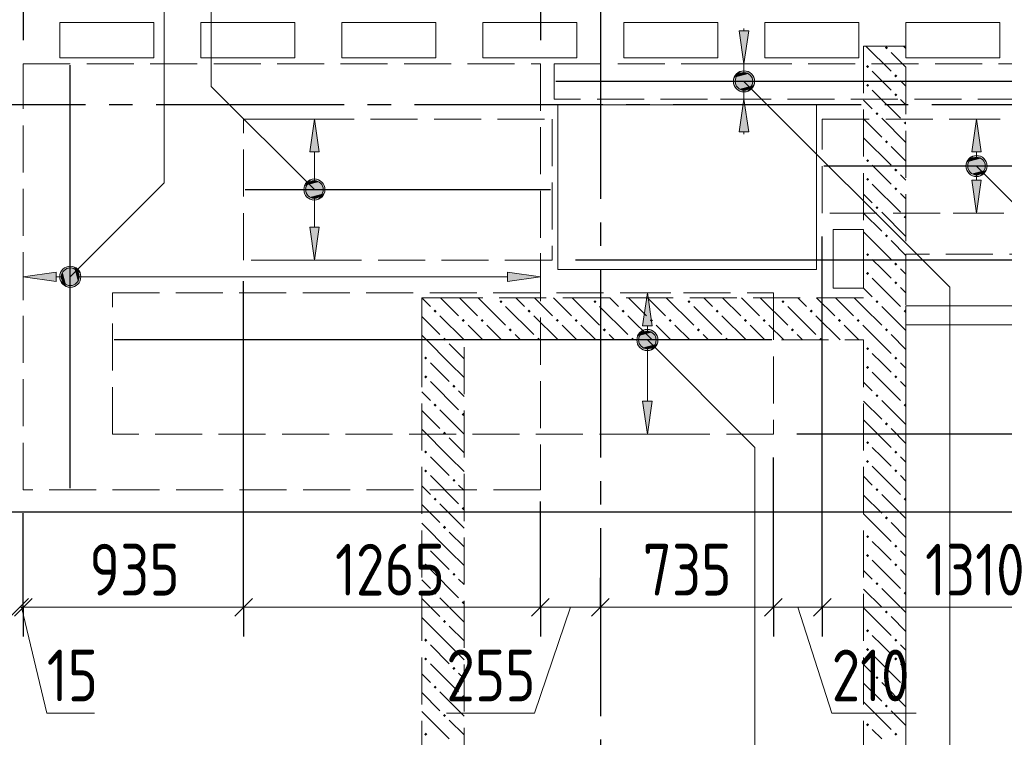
# Model space of a CAD drawing. Header units: millimetres. Extents: x 0 to 43617, y 0 to 29700.
# Tile 13 of 16: x 28680 to 32869, y 20760 to 23812. Entities that reach past the tile are written whole.
import ezdxf

# ---------------------------------------------------------------- set-up
doc = ezdxf.new("R2010")
doc.units = ezdxf.units.MM
doc.linetypes.add('______2', pattern=[270, 200, -70])
doc.linetypes.add('______5', pattern=[1100, 800, -100, 100, -100])
for name, color, linetype, lineweight in [('Standard', 7, 'Continuous', 25), ('ДОП Верх по Х', 7, 'Continuous', 25), ('ЖБ Балка Вышележаща', 7, 'Continuous', 35), ('ЖБ Балка Нижележащая', 7, 'Continuous', 35), ('ЖБ Перекрытие верхний уровень', 7, 'Continuous', 35), ('ЖБ Стена верхний уровень', 7, 'Continuous', 35), ('Оси', 40, '______5', 18), ('Позиционная метка номер позиции', 7, 'Continuous', 13), ('Примечания', 7, 'Continuous', 25)]:
    doc.layers.add(name, color=color, linetype=linetype, lineweight=lineweight)
doc.styles.add('GOST 2.304-81', font='txt')

msp = doc.modelspace()

# ---------------------------------------------------------------- hatches: boundary and pattern name
at = {"layer": 'ДОП Верх по Х', "linetype": 'Continuous', "lineweight": 13, "transparency": 33554687}
for points in [[(31781, 23765), (31761, 23625), (31741, 23765)], [(32770.3, 23130), (32750.3, 22990), (32730.3, 23130)], [(29953.4, 22930), (29933.4, 22790), (29913.4, 22930)], [(28835, 22699), (28695, 22719), (28835, 22739)], [(31370, 22190), (31350, 22050), (31330, 22190)]]:
    msp.add_hatch(color=7, dxfattribs=at).paths.add_polyline_path(points, flags=16)
for points in [[(31742.3, 23582.2), (31779.8, 23582.2), (31761, 23587.5)], [(31723.5, 23550), (31798.5, 23550), (31793.3, 23568.8)], [(31723.5, 23550), (31793.3, 23568.8), (31728.8, 23568.8)], [(31728.8, 23531.2), (31798.5, 23550), (31723.5, 23550)], [(31728.8, 23568.8), (31793.3, 23568.8), (31779.8, 23582.2)], [(31728.8, 23568.8), (31779.8, 23582.2), (31742.3, 23582.2)], [(31728.8, 23531.2), (31793.3, 23531.2), (31798.5, 23550)], [(31742.3, 23517.7), (31793.3, 23531.2), (31728.8, 23531.2)], [(31742.3, 23517.7), (31779.8, 23517.7), (31793.3, 23531.2)], [(31779.8, 23517.7), (31742.3, 23517.7), (31761, 23512.5)], [(31781, 23335), (31761, 23475), (31741, 23335)], [(29953.4, 23250), (29933.4, 23390), (29913.4, 23250)], [(32770.3, 23250), (32750.3, 23390), (32730.3, 23250)], [(32712.8, 23190), (32787.8, 23190), (32782.6, 23208.8)], [(32712.8, 23190), (32782.6, 23208.8), (32718.1, 23208.8)], [(32718.1, 23208.8), (32782.6, 23208.8), (32769.1, 23222.3)], [(32718.1, 23208.8), (32769.1, 23222.3), (32731.6, 23222.3)], [(32731.6, 23222.3), (32769.1, 23222.3), (32750.3, 23227.5)], [(32718.1, 23171.3), (32787.8, 23190), (32712.8, 23190)], [(32718.1, 23171.3), (32782.6, 23171.3), (32787.8, 23190)], [(32731.6, 23157.8), (32782.6, 23171.3), (32718.1, 23171.3)], [(32731.6, 23157.8), (32769.1, 23157.8), (32782.6, 23171.3)], [(29901.1, 23108.8), (29965.6, 23108.8), (29952.1, 23122.3)], [(29901.1, 23108.8), (29952.1, 23122.3), (29914.6, 23122.3)], [(29914.6, 23122.3), (29952.1, 23122.3), (29933.4, 23127.5)], [(32769.1, 23157.8), (32731.6, 23157.8), (32750.3, 23152.5)], [(29895.9, 23090), (29970.9, 23090), (29965.6, 23108.8)], [(29895.9, 23090), (29965.6, 23108.8), (29901.1, 23108.8)], [(29901.1, 23071.3), (29970.9, 23090), (29895.9, 23090)], [(29901.1, 23071.3), (29965.6, 23071.3), (29970.9, 23090)], [(29914.6, 23057.8), (29965.6, 23071.3), (29901.1, 23071.3)], [(29914.6, 23057.8), (29952.1, 23057.8), (29965.6, 23071.3)], [(29952.1, 23057.8), (29914.6, 23057.8), (29933.4, 23052.5)], [(28862.7, 22737.8), (28876.2, 22686.7), (28876.2, 22751.3)], [(28876.2, 22751.3), (28895, 22681.5), (28895, 22756.5)], [(28876.2, 22751.3), (28876.2, 22686.7), (28895, 22681.5)], [(28895, 22756.5), (28895, 22681.5), (28913.7, 22686.7)], [(28895, 22756.5), (28913.7, 22686.7), (28913.7, 22751.3)], [(28913.7, 22751.3), (28913.7, 22686.7), (28927.2, 22700.3)], [(28913.7, 22751.3), (28927.2, 22700.3), (28927.2, 22737.8)], [(28862.7, 22700.3), (28862.7, 22737.8), (28857.5, 22719)], [(28862.7, 22737.8), (28862.7, 22700.3), (28876.2, 22686.7)], [(28927.2, 22737.8), (28927.2, 22700.3), (28932.5, 22719)], [(30755, 22699), (30895, 22719), (30755, 22739)], [(31370, 22510), (31350, 22650), (31330, 22510)], [(31312.5, 22450), (31387.5, 22450), (31382.2, 22468.7)], [(31312.5, 22450), (31382.2, 22468.7), (31317.7, 22468.7)], [(31317.7, 22468.7), (31382.2, 22468.7), (31368.8, 22482.2)], [(31317.7, 22468.7), (31368.8, 22482.2), (31331.2, 22482.2)], [(31331.2, 22482.2), (31368.8, 22482.2), (31350, 22487.5)], [(31317.7, 22431.2), (31387.5, 22450), (31312.5, 22450)], [(31317.7, 22431.2), (31382.2, 22431.2), (31387.5, 22450)], [(31331.2, 22417.7), (31382.2, 22431.2), (31317.7, 22431.2)], [(31331.2, 22417.7), (31368.8, 22417.7), (31382.2, 22431.2)], [(31368.8, 22417.7), (31331.2, 22417.7), (31350, 22412.5)]]:
    msp.add_hatch(color=7, dxfattribs=at).paths.add_polyline_path(points)
at = {"layer": 'ЖБ Стена верхний уровень', "linetype": 'Continuous', "lineweight": 18, "transparency": 33554687}
for points in [[(32360.4, 23693.1), (32367, 23699.6), (32373.5, 23693.1), (32367, 23686.6)], [(32280.5, 23613.1), (32287, 23619.6), (32293.5, 23613.1), (32287, 23606.6)], [(32400.5, 23573.1), (32406.9, 23579.6), (32413.5, 23573.1), (32406.9, 23566.6)], [(32280.5, 23533.1), (32287, 23539.6), (32293.5, 23533.1), (32287, 23526.6)], [(32400.5, 23493.1), (32406.9, 23499.6), (32413.5, 23493.1), (32406.9, 23486.6)], [(32320.4, 23413.1), (32326.9, 23419.6), (32333.5, 23413.1), (32326.9, 23406.6)], [(32440.4, 23373.1), (32447, 23379.6), (32450, 23376.6), (32450, 23369.7), (32447, 23366.6)], [(32360.4, 23293.1), (32367, 23299.6), (32373.5, 23293.1), (32367, 23286.6)], [(32280.5, 23213.1), (32287, 23219.6), (32293.5, 23213.1), (32287, 23206.6)], [(32400.5, 23173.1), (32406.9, 23179.6), (32413.5, 23173.1), (32406.9, 23166.6)], [(32280.5, 23133.1), (32287, 23139.6), (32293.5, 23133.1), (32287, 23126.6)], [(32400.5, 23093.1), (32406.9, 23099.6), (32413.5, 23093.1), (32406.9, 23086.6)], [(32320.4, 23013.1), (32326.9, 23019.6), (32333.5, 23013.1), (32326.9, 23006.6)], [(32440.4, 22973.1), (32447, 22979.6), (32450, 22976.6), (32450, 22969.7), (32447, 22966.6)], [(32360.4, 22893.1), (32367, 22899.6), (32373.5, 22893.1), (32367, 22886.6)], [(32280.5, 22813.1), (32287, 22819.6), (32293.5, 22813.1), (32287, 22806.6)], [(32400.5, 22773.1), (32406.9, 22779.6), (32413.5, 22773.1), (32406.9, 22766.6)], [(32280.5, 22733.1), (32287, 22739.6), (32293.5, 22733.1), (32287, 22726.6)], [(32400.5, 22693.1), (32406.9, 22699.6), (32413.5, 22693.1), (32406.9, 22686.6)], [(30720.4, 22613.1), (30726.9, 22619.6), (30733.5, 22613.1), (30726.9, 22606.6)], [(31120.4, 22613.1), (31126.9, 22619.6), (31133.5, 22613.1), (31126.9, 22606.6)], [(31520.4, 22613.1), (31526.9, 22619.6), (31533.5, 22613.1), (31526.9, 22606.6)], [(31920.4, 22613.1), (31926.9, 22619.6), (31933.5, 22613.1), (31926.9, 22606.6)], [(32320.4, 22613.1), (32326.9, 22619.6), (32333.5, 22613.1), (32326.9, 22606.6)], [(30440.4, 22573.1), (30447, 22579.6), (30453.5, 22573.1), (30447, 22566.6)], [(30840.4, 22573.1), (30847, 22579.6), (30853.5, 22573.1), (30847, 22566.6)], [(31240.4, 22573.1), (31247, 22579.6), (31253.5, 22573.1), (31247, 22566.6)], [(31640.4, 22573.1), (31647, 22579.6), (31653.5, 22573.1), (31647, 22566.6)], [(32040.4, 22573.1), (32047, 22579.6), (32053.5, 22573.1), (32047, 22566.6)], [(32440.4, 22573.1), (32447, 22579.6), (32450, 22576.6), (32450, 22569.7), (32447, 22566.6)], [(30560.4, 22533.1), (30567, 22539.6), (30570, 22536.6), (30570, 22529.7), (30567, 22526.6)], [(30570, 22536.6), (30573.5, 22533.1), (30570, 22529.7)], [(30640.4, 22533.1), (30647, 22539.6), (30653.5, 22533.1), (30647, 22526.6)], [(30960.4, 22533.1), (30967, 22539.6), (30973.5, 22533.1), (30967, 22526.6)], [(31040.4, 22533.1), (31047, 22539.6), (31053.5, 22533.1), (31047, 22526.6)], [(31360.4, 22533.1), (31367, 22539.6), (31373.5, 22533.1), (31367, 22526.6)], [(31440.4, 22533.1), (31447, 22539.6), (31453.5, 22533.1), (31447, 22526.6)], [(31760.4, 22533.1), (31767, 22539.6), (31773.5, 22533.1), (31767, 22526.6)], [(31840.4, 22533.1), (31847, 22539.6), (31853.5, 22533.1), (31847, 22526.6)], [(32160.4, 22533.1), (32167, 22539.6), (32173.5, 22533.1), (32167, 22526.6)], [(32240.4, 22533.1), (32247, 22539.6), (32253.5, 22533.1), (32247, 22526.6)], [(30760.4, 22493.1), (30767, 22499.6), (30773.5, 22493.1), (30767, 22486.6)], [(31160.4, 22493.1), (31167, 22499.6), (31173.5, 22493.1), (31167, 22486.6)], [(31560.4, 22493.1), (31567, 22499.6), (31573.5, 22493.1), (31567, 22486.6)], [(31960.4, 22493.1), (31967, 22499.6), (31973.5, 22493.1), (31967, 22486.6)], [(32360.4, 22493.1), (32367, 22499.6), (32373.5, 22493.1), (32367, 22486.6)], [(30480.5, 22453.1), (30487, 22459.6), (30493.4, 22453.1), (30490.3, 22450), (30483.6, 22450)], [(30880.5, 22453.1), (30887, 22459.6), (30893.4, 22453.1), (30890.3, 22450), (30883.6, 22450)], [(31280.5, 22453.1), (31287, 22459.6), (31293.4, 22453.1), (31290.3, 22450), (31283.6, 22450)], [(31680.5, 22453.1), (31687, 22459.6), (31693.4, 22453.1), (31690.3, 22450), (31683.6, 22450)], [(32080.5, 22453.1), (32087, 22459.6), (32093.5, 22453.1), (32090.3, 22450), (32083.6, 22450)], [(30490.3, 22450), (30487, 22446.6), (30483.6, 22450)], [(32280.5, 22413.1), (32287, 22419.6), (32293.5, 22413.1), (32287, 22406.6)], [(30400.5, 22373.1), (30406.9, 22379.6), (30413.5, 22373.1), (30406.9, 22366.6)], [(32400.5, 22373.1), (32406.9, 22379.6), (32413.5, 22373.1), (32406.9, 22366.6)], [(32280.5, 22333.1), (32287, 22339.6), (32293.5, 22333.1), (32287, 22326.6)], [(30400.5, 22293.1), (30406.9, 22299.6), (30413.5, 22293.1), (30406.9, 22286.6)], [(32400.5, 22293.1), (32406.9, 22299.6), (32413.5, 22293.1), (32406.9, 22286.6)], [(30520.4, 22253.1), (30526.9, 22259.6), (30533.5, 22253.1), (30526.9, 22246.6)], [(32320.4, 22213.1), (32326.9, 22219.6), (32333.5, 22213.1), (32326.9, 22206.6)], [(30440.4, 22173.1), (30447, 22179.6), (30453.5, 22173.1), (30447, 22166.6)], [(32440.4, 22173.1), (32447, 22179.6), (32450, 22176.6), (32450, 22169.7), (32447, 22166.6)], [(30560.4, 22133.1), (30567, 22139.6), (30570, 22136.6), (30570, 22129.7), (30567, 22126.6)], [(32360.4, 22093.1), (32367, 22099.6), (32373.5, 22093.1), (32367, 22086.6)], [(30480.5, 22053.1), (30487, 22059.6), (30493.4, 22053.1), (30487, 22046.6)], [(32280.5, 22013.1), (32287, 22019.6), (32293.5, 22013.1), (32287, 22006.6)], [(30400.5, 21973.1), (30406.9, 21979.6), (30413.5, 21973.1), (30406.9, 21966.6)], [(32400.5, 21973.1), (32406.9, 21979.6), (32413.5, 21973.1), (32406.9, 21966.6)], [(32280.5, 21933.1), (32287, 21939.6), (32293.5, 21933.1), (32287, 21926.6)], [(30400.5, 21893.1), (30406.9, 21899.6), (30413.5, 21893.1), (30406.9, 21886.6)], [(32400.5, 21893.1), (32406.9, 21899.6), (32413.5, 21893.1), (32406.9, 21886.6)], [(30520.4, 21853.1), (30526.9, 21859.6), (30533.5, 21853.1), (30526.9, 21846.6)], [(32320.4, 21813.1), (32326.9, 21819.6), (32333.5, 21813.1), (32326.9, 21806.6)], [(30440.4, 21773.1), (30447, 21779.6), (30453.5, 21773.1), (30447, 21766.6)], [(32440.4, 21773.1), (32447, 21779.6), (32450, 21776.6), (32450, 21769.7), (32447, 21766.6)], [(30560.4, 21733.1), (30567, 21739.6), (30570, 21736.6), (30570, 21729.7), (30567, 21726.6)], [(32360.4, 21693.1), (32367, 21699.6), (32373.5, 21693.1), (32367, 21686.6)], [(30480.5, 21653.1), (30487, 21659.6), (30493.4, 21653.1), (30487, 21646.6)], [(32280.5, 21613.1), (32287, 21619.6), (32293.5, 21613.1), (32287, 21606.6)], [(30400.5, 21573.1), (30406.9, 21579.6), (30413.5, 21573.1), (30406.9, 21566.6)], [(32400.5, 21573.1), (32406.9, 21579.6), (32413.5, 21573.1), (32406.9, 21566.6)], [(32280.5, 21533.1), (32287, 21539.6), (32293.5, 21533.1), (32287, 21526.6)], [(30400.5, 21493.1), (30406.9, 21499.6), (30413.5, 21493.1), (30406.9, 21486.6)], [(32400.5, 21493.1), (32406.9, 21499.6), (32413.5, 21493.1), (32406.9, 21486.6)], [(30520.4, 21453.1), (30526.9, 21459.6), (30533.5, 21453.1), (30526.9, 21446.6)], [(32320.4, 21413.1), (32326.9, 21419.6), (32333.5, 21413.1), (32326.9, 21406.6)], [(30440.4, 21373.1), (30447, 21379.6), (30453.5, 21373.1), (30447, 21366.6)], [(32440.4, 21373.1), (32447, 21379.6), (32450, 21376.6), (32450, 21369.7), (32447, 21366.6)], [(30560.4, 21333.1), (30567, 21339.6), (30570, 21336.6), (30570, 21329.7), (30567, 21326.6)], [(32360.4, 21293.1), (32367, 21299.6), (32373.5, 21293.1), (32367, 21286.6)], [(30480.5, 21253.1), (30487, 21259.6), (30493.4, 21253.1), (30487, 21246.6)], [(32280.5, 21213.1), (32287, 21219.6), (32293.5, 21213.1), (32287, 21206.6)], [(30400.5, 21173.1), (30406.9, 21179.6), (30413.5, 21173.1), (30406.9, 21166.6)], [(32400.5, 21173.1), (32406.9, 21179.6), (32413.5, 21173.1), (32406.9, 21166.6)], [(32280.5, 21133.1), (32287, 21139.6), (32293.5, 21133.1), (32287, 21126.6)], [(30400.5, 21093.1), (30406.9, 21099.6), (30413.5, 21093.1), (30406.9, 21086.6)], [(32400.5, 21093.1), (32406.9, 21099.6), (32413.5, 21093.1), (32406.9, 21086.6)], [(30520.4, 21053.1), (30526.9, 21059.6), (30533.5, 21053.1), (30526.9, 21046.6)], [(32320.4, 21013.1), (32326.9, 21019.6), (32333.5, 21013.1), (32326.9, 21006.6)], [(30440.4, 20973.1), (30447, 20979.6), (30453.5, 20973.1), (30447, 20966.6)], [(32440.4, 20973.1), (32447, 20979.6), (32450, 20976.6), (32450, 20969.7), (32447, 20966.6)], [(30560.4, 20933.1), (30567, 20939.6), (30570, 20936.6), (30570, 20929.7), (30567, 20926.6)], [(32360.4, 20893.1), (32367, 20899.6), (32373.5, 20893.1), (32367, 20886.6)], [(30480.5, 20853.1), (30487, 20859.6), (30493.4, 20853.1), (30487, 20846.6)], [(32280.5, 20813.1), (32287, 20819.6), (32293.5, 20813.1), (32287, 20806.6)], [(30400.5, 20773.1), (30406.9, 20779.6), (30413.5, 20773.1), (30406.9, 20766.6)], [(32400.5, 20773.1), (32406.9, 20779.6), (32413.5, 20773.1), (32406.9, 20766.6)]]:
    msp.add_hatch(color=7, dxfattribs=at).paths.add_polyline_path(points, flags=16)
at = {"layer": 'Позиционная метка номер позиции', "linetype": 'Continuous', "lineweight": 13, "transparency": 33554687}
for points in [[(31717.7, 23561.5), (31749.6, 23593.3), (31729.2, 23581.8)], [(31749.6, 23593.3), (31717.7, 23561.5), (31717.7, 23538.5)], [(31749.6, 23593.3), (31717.7, 23538.5), (31772.5, 23593.3)], [(31772.5, 23593.3), (31717.7, 23538.5), (31729.2, 23518.2)], [(31772.5, 23593.3), (31729.2, 23518.2), (31792.8, 23581.8)], [(31792.8, 23581.8), (31729.2, 23518.2), (31749.6, 23506.7)], [(31792.8, 23581.8), (31749.6, 23506.7), (31804.3, 23561.5)], [(31804.3, 23561.5), (31749.6, 23506.7), (31772.5, 23506.7)], [(31804.3, 23561.5), (31772.5, 23506.7), (31804.3, 23538.5)], [(31804.3, 23538.5), (31772.5, 23506.7), (31792.8, 23518.2)], [(32707, 23201.5), (32738.9, 23233.3), (32718.5, 23221.8)], [(32738.9, 23233.3), (32707, 23201.5), (32707, 23178.5)], [(32738.9, 23233.3), (32707, 23178.5), (32761.8, 23233.3)], [(32761.8, 23233.3), (32707, 23178.5), (32718.5, 23158.2)], [(32761.8, 23233.3), (32718.5, 23158.2), (32782.1, 23221.8)], [(32782.1, 23221.8), (32718.5, 23158.2), (32738.9, 23146.7)], [(32782.1, 23221.8), (32738.9, 23146.7), (32793.6, 23201.5)], [(32793.6, 23201.5), (32738.9, 23146.7), (32761.8, 23146.7)], [(32793.6, 23201.5), (32761.8, 23146.7), (32793.6, 23178.5)], [(32793.6, 23178.5), (32761.8, 23146.7), (32782.1, 23158.2)], [(29901.5, 23058.2), (29944.8, 23133.3), (29890.1, 23078.5)], [(29890.1, 23078.5), (29944.8, 23133.3), (29921.9, 23133.3)], [(29890.1, 23078.5), (29921.9, 23133.3), (29890.1, 23101.5)], [(29890.1, 23101.5), (29921.9, 23133.3), (29901.5, 23121.8)], [(29901.5, 23058.2), (29965.2, 23121.8), (29944.8, 23133.3)], [(29921.9, 23046.7), (29965.2, 23121.8), (29901.5, 23058.2)], [(29921.9, 23046.7), (29976.6, 23101.5), (29965.2, 23121.8)], [(29944.8, 23046.7), (29976.6, 23101.5), (29921.9, 23046.7)], [(29944.8, 23046.7), (29976.6, 23078.5), (29976.6, 23101.5)], [(29976.6, 23078.5), (29944.8, 23046.7), (29965.2, 23058.2)], [(28851.7, 22730.5), (28926.8, 22687.2), (28863.2, 22750.8)], [(28863.2, 22750.8), (28938.3, 22707.5), (28883.5, 22762.3)], [(28863.2, 22750.8), (28926.8, 22687.2), (28938.3, 22707.5)], [(28883.5, 22762.3), (28938.3, 22707.5), (28938.3, 22730.5)], [(28883.5, 22762.3), (28938.3, 22730.5), (28906.5, 22762.3)], [(28906.5, 22762.3), (28938.3, 22730.5), (28926.8, 22750.8)], [(28851.7, 22707.5), (28906.5, 22675.7), (28851.7, 22730.5)], [(28851.7, 22730.5), (28906.5, 22675.7), (28926.8, 22687.2)], [(28883.5, 22675.7), (28851.7, 22707.5), (28863.2, 22687.2)], [(28851.7, 22707.5), (28883.5, 22675.7), (28906.5, 22675.7)], [(31306.7, 22461.5), (31338.5, 22493.3), (31318.2, 22481.8)], [(31338.5, 22493.3), (31306.7, 22461.5), (31306.7, 22438.5)], [(31338.5, 22493.3), (31306.7, 22438.5), (31361.5, 22493.3)], [(31361.5, 22493.3), (31306.7, 22438.5), (31318.2, 22418.2)], [(31361.5, 22493.3), (31318.2, 22418.2), (31381.8, 22481.8)], [(31381.8, 22481.8), (31318.2, 22418.2), (31338.5, 22406.7)], [(31381.8, 22481.8), (31338.5, 22406.7), (31393.3, 22461.5)], [(31393.3, 22461.5), (31338.5, 22406.7), (31361.5, 22406.7)], [(31393.3, 22461.5), (31361.5, 22406.7), (31393.3, 22438.5)], [(31393.3, 22438.5), (31361.5, 22406.7), (31381.8, 22418.2)]]:
    msp.add_hatch(color=7, dxfattribs=at).paths.add_polyline_path(points)

# ---------------------------------------------------------------- linework, layer by layer
at = {"layer": 'Standard', "color": 251, "linetype": 'Continuous', "lineweight": -3, "true_color": 0x656565, "transparency": 33554687}
for p, q in [((35990, 22050), (31986, 22050)), ((28695, 21313), (28695, 21438)), ((29632.3, 21313), (29632.3, 21438)), ((30895, 21313), (30895, 21438)), ((31150, 21313), (31150, 21438)), ((31886, 21313), (31886, 21438)), ((32094.3, 21313), (32094.3, 21438)), ((28695, 21313), (28695, 21188)), ((29632.3, 21313), (29632.3, 21188)), ((30895, 21313), (30895, 21188)), ((31150, 21313), (31150, 21188)), ((31150, 21313), (31150, 21313)), ((31886, 21313), (31886, 21188)), ((32094.3, 21313), (32094.3, 21188))]:
    msp.add_line(p, q, dxfattribs=at)
at = {"layer": 'Standard', "color": 7, "linetype": 'Continuous', "lineweight": 25, "transparency": 33554687}
for p, q in [((28716.5, 21350.5), (28641.5, 21275.5)), ((28732.5, 21350.5), (28657.5, 21275.5)), ((29669.8, 21350.5), (29594.8, 21275.5)), ((30932.5, 21350.5), (30857.5, 21275.5)), ((31187.5, 21350.5), (31112.5, 21275.5)), ((31923.5, 21350.5), (31848.5, 21275.5)), ((32131.8, 21350.5), (32056.8, 21275.5))]:
    msp.add_line(p, q, dxfattribs=at)
at = {"layer": 'Standard', "color": 7, "linetype": 'Continuous', "lineweight": 13, "transparency": 33554687}
for p, q in [((28695, 21313), (28679, 21313)), ((28687, 21313), (28795, 20863)), ((29632.3, 21313), (28695, 21313)), ((30895, 21313), (29632.3, 21313)), ((31022.5, 21313), (30870.2, 20863)), ((31150, 21313), (30895, 21313)), ((31886, 21313), (31150, 21313)), ((32094.3, 21313), (31886, 21313)), ((31990.2, 21313), (32134.3, 20863)), ((33406.3, 21313), (32094.3, 21313)), ((28795, 20863), (28998.2, 20863)), ((30870.2, 20863), (30495, 20863)), ((32134.3, 20863), (32494, 20863))]:
    msp.add_line(p, q, dxfattribs=at)
at = {"layer": 'Standard', "color": 251, "linetype": 'Continuous', "lineweight": -3, "true_color": 0x656565, "transparency": 33554687}
for points in [[(28695, 25700), (28695, 25400.2), (28695, 25400.2), (28695, 25341.8), (28695, 25341.8), (28695, 23725)], [(30895, 25700), (30895, 25527.9), (30895, 25527.9), (30895, 25493.1), (30895, 25493.1), (30895, 25319.8), (30895, 25319.8), (30895, 24966.7), (30895, 24966.7), (30895, 23725)], [(32094.3, 21313), (32094.3, 21330), (32094.3, 21330), (32094.3, 21330), (32094.3, 21330), (32094.3, 21330), (32094.3, 21330), (32094.3, 21330), (32094.3, 21330), (32094.3, 22890)], [(35990, 22790), (35973, 22790), (35973, 22790), (35902.7, 22790), (35902.7, 22790), (35868.6, 22790), (35868.6, 22790), (35730, 22790), (35730, 22790), (31044.3, 22790)], [(29632.3, 21313), (29632.3, 21330), (29632.3, 21330), (29632.3, 21330), (29632.3, 21330), (29632.3, 22700)], [(31886, 21313), (31886, 21330), (31886, 21330), (31886, 21330), (31886, 21330), (31886, 21330), (31886, 21330), (31886, 21330), (31886, 21330), (31886, 21950)], [(30895, 21313), (30895, 21330), (30895, 21330), (30895, 21330), (30895, 21330), (30895, 21330), (30895, 21330), (30895, 21763)], [(28695, 21313), (28695, 21330), (28695, 21330), (28695, 21713)]]:
    msp.add_lwpolyline(points, dxfattribs=at)
at = {"layer": 'Standard', "color": 254, "linetype": 'Continuous', "lineweight": 25, "true_color": 0xc4c4ff, "transparency": 33554687}
msp.add_lwpolyline([(5701, 21719), (35254, 21719), (35254, 25231), (5701, 25231), (5701, 21719)], dxfattribs=at)
at = {"layer": 'ДОП Верх по Х', "color": 251, "linetype": 'Continuous', "lineweight": 13, "true_color": 0x494949, "transparency": 33554687}
for p, q in [((31761, 23625), (31741, 23765)), ((31741, 23765), (31781, 23765)), ((31761, 23765), (31761, 23775)), ((31781, 23765), (31761, 23625)), ((31761, 23625), (31661, 23625)), ((31761, 23625), (31861, 23625)), ((31761, 23580), (31761, 23625)), ((31723.5, 23550), (31723.5, 23550)), ((31798.5, 23550), (31798.5, 23550)), ((31761, 23475), (31761, 23520)), ((31761, 23475), (31661, 23475)), ((31761, 23475), (31741, 23335)), ((31781, 23335), (31761, 23475)), ((31761, 23475), (31861, 23475)), ((29933.4, 23390), (29833.4, 23390)), ((29933.4, 23390), (29913.4, 23250)), ((29953.4, 23250), (29933.4, 23390)), ((29933.4, 23390), (30033.4, 23390)), ((29933.4, 23390), (29933.4, 23390)), ((32750.3, 23390), (32650.3, 23390)), ((32750.3, 23390), (32730.3, 23250)), ((32770.3, 23250), (32750.3, 23390)), ((32750.3, 23390), (32850.3, 23390)), ((32750.3, 23390), (32750.3, 23390)), ((31741, 23335), (31781, 23335)), ((31761, 23335), (31761, 23325)), ((29913.4, 23250), (29953.4, 23250)), ((29933.4, 23120), (29933.4, 23250)), ((32730.3, 23250), (32770.3, 23250)), ((32750.3, 23220), (32750.3, 23250)), ((32712.8, 23190), (32712.8, 23190)), ((32787.8, 23190), (32787.8, 23190)), ((32750.3, 22990), (32730.3, 23130)), ((32730.3, 23130), (32770.3, 23130)), ((32750.3, 23130), (32750.3, 23160)), ((32770.3, 23130), (32750.3, 22990)), ((29895.9, 23090), (29895.9, 23090)), ((29970.9, 23090), (29970.9, 23090)), ((29933.4, 22930), (29933.4, 23060)), ((32750.3, 22990), (32650.3, 22990)), ((32750.3, 22990), (32850.3, 22990)), ((32750.3, 22990), (32750.3, 22990)), ((29933.4, 22790), (29913.4, 22930)), ((29913.4, 22930), (29953.4, 22930)), ((29953.4, 22930), (29933.4, 22790)), ((28695, 22719), (28695, 22819)), ((29933.4, 22790), (29833.4, 22790)), ((29933.4, 22790), (30033.4, 22790)), ((29933.4, 22790), (29933.4, 22790)), ((30895, 22719), (30895, 22819)), ((28895, 22756.5), (28895, 22756.5)), ((28695, 22719), (28835, 22739)), ((28835, 22699), (28695, 22719)), ((28695, 22719), (28695, 22619)), ((28695, 22719), (28695, 22719)), ((28835, 22739), (28835, 22699)), ((28835, 22719), (28865, 22719)), ((28925, 22719), (30755, 22719)), ((30895, 22719), (30755, 22739)), ((30755, 22739), (30755, 22699)), ((30755, 22699), (30895, 22719)), ((30895, 22719), (30895, 22619)), ((30895, 22719), (30895, 22719)), ((28895, 22681.5), (28895, 22681.5)), ((31350, 22650), (31250, 22650)), ((31350, 22650), (31330, 22510)), ((31370, 22510), (31350, 22650)), ((31350, 22650), (31450, 22650)), ((31350, 22650), (31350, 22650)), ((31330, 22510), (31370, 22510)), ((31350, 22480), (31350, 22510)), ((31312.5, 22450), (31312.5, 22450)), ((31350, 22190), (31350, 22420)), ((31387.5, 22450), (31387.5, 22450)), ((31350, 22050), (31330, 22190)), ((31330, 22190), (31370, 22190)), ((31370, 22190), (31350, 22050)), ((31350, 22050), (31250, 22050)), ((31350, 22050), (31450, 22050)), ((31350, 22050), (31350, 22050))]:
    msp.add_line(p, q, dxfattribs=at)
at = {"layer": 'ДОП Верх по Х', "color": 7, "linetype": 'Continuous', "lineweight": 25, "transparency": 33554687}
for p, q in [((28895, 21819), (28895, 23619)), ((33759, 23550), (30961, 23550)), ((33400.3, 23190), (32100.3, 23190)), ((29638.3, 23090), (30938.3, 23090)), ((31879, 22450), (29081, 22450))]:
    msp.add_line(p, q, dxfattribs=at)
at = {"layer": 'ДОП Верх по Х', "color": 251, "linetype": 'Continuous', "lineweight": 13, "true_color": 0x494949, "transparency": 33554687}
for centre in [(31761, 23550), (32750.3, 23190), (29933.4, 23090), (28895, 22719), (31350, 22450)]:
    msp.add_circle(centre, 37.5, dxfattribs=at)
at = {"layer": 'ЖБ Балка Вышележаща', "color": 7, "linetype": 'Continuous', "lineweight": 18, "transparency": 33554687}
for p, q in [((32450, 22595), (32450, 22515)), ((32450, 22515), (34980, 22515))]:
    msp.add_line(p, q, dxfattribs=at)
at = {"layer": 'ЖБ Балка Нижележащая', "color": 251, "linetype": '______2', "lineweight": 18, "true_color": 0x656565, "transparency": 33554687}
for p, q in [((34980, 22815), (32450, 22815)), ((32450, 22815), (32450, 22595))]:
    msp.add_line(p, q, dxfattribs=at)
at = {"layer": 'ЖБ Перекрытие верхний уровень', "color": 7, "linetype": 'Continuous', "lineweight": 18, "transparency": 33554687}
for p, q in [((28850, 23650), (28850, 23800)), ((28850, 23800), (29250, 23800)), ((29250, 23800), (29250, 23650)), ((29450, 23650), (29450, 23800)), ((29450, 23800), (29850, 23800)), ((29850, 23800), (29850, 23650)), ((30050, 23650), (30050, 23800)), ((30050, 23800), (30450, 23800)), ((30450, 23800), (30450, 23650)), ((30650, 23650), (30650, 23800)), ((30650, 23800), (31050, 23800)), ((31050, 23800), (31050, 23650)), ((31250, 23650), (31250, 23800)), ((31250, 23800), (31650, 23800)), ((31650, 23800), (31650, 23650)), ((31850, 23650), (31850, 23800)), ((31850, 23800), (32250, 23800)), ((32250, 23800), (32250, 23650)), ((32450, 23650), (32450, 23800)), ((32450, 23800), (32850, 23800)), ((32850, 23800), (32850, 23650)), ((29250, 23650), (28850, 23650)), ((29850, 23650), (29450, 23650)), ((30450, 23650), (30050, 23650)), ((31050, 23650), (30650, 23650)), ((31650, 23650), (31250, 23650)), ((32250, 23650), (31850, 23650)), ((32850, 23650), (32450, 23650)), ((32069.3, 23450), (30969.3, 23450)), ((30969.3, 23450), (30969.3, 22750)), ((32069.3, 22750), (32069.3, 23450)), ((32270, 22920), (32140, 22920)), ((32140, 22920), (32140, 22670)), ((32270, 22670), (32270, 22920)), ((30969.3, 22750), (32069.3, 22750)), ((32140, 22670), (32270, 22670)), ((32450, 17870), (32450, 22595)), ((32450, 22595), (35160, 22595))]:
    msp.add_line(p, q, dxfattribs=at)
at = {"layer": 'ЖБ Стена верхний уровень', "color": 251, "linetype": '______2', "lineweight": 13, "true_color": 0x656565, "transparency": 33554687}
for p, q in [((32270, 23700), (32270, 22630)), ((32450, 23700), (32270, 23700)), ((32450, 18550), (32450, 23700)), ((30390, 22630), (30390, 22450)), ((30570, 22630), (30390, 22630)), ((32270, 22630), (30570, 22630)), ((30390, 22450), (30390, 18050)), ((30570, 19790), (30570, 22450)), ((30570, 22450), (32270, 22450)), ((32270, 22450), (32270, 19790))]:
    msp.add_line(p, q, dxfattribs=at)
at = {"layer": 'ЖБ Стена верхний уровень', "color": 9, "linetype": 'Continuous', "lineweight": 18, "true_color": 0xc7c7c7, "transparency": 33554687}
for p, q in [((32280.1, 23700), (32387, 23593.1)), ((32450, 23610.1), (32387, 23673.1)), ((32440.1, 23700), (32450, 23690.1)), ((32347, 23553.1), (32306.9, 23593.1)), ((32387, 23513.1), (32347, 23553.1)), ((32426.9, 23553.1), (32450, 23530.1)), ((32306.9, 23513.1), (32426.9, 23393.1)), ((32270, 23470.1), (32306.9, 23433.1)), ((32426.9, 23473.1), (32450, 23450.1)), ((32270, 23390.1), (32347, 23313.1)), ((32347, 23393.1), (32450, 23290.1)), ((32270, 23310.1), (32387, 23193.1)), ((32450, 23210.1), (32387, 23273.1)), ((32347, 23153.1), (32306.9, 23193.1)), ((32387, 23113.1), (32347, 23153.1)), ((32426.9, 23153.1), (32450, 23130.1)), ((32306.9, 23113.1), (32426.9, 22993.1)), ((32270, 23070.1), (32306.9, 23033.1)), ((32426.9, 23073.1), (32450, 23050.1)), ((32270, 22990.1), (32347, 22913.1)), ((32347, 22993.1), (32450, 22890.1)), ((32270, 22910.1), (32387, 22793.1)), ((32450, 22810.1), (32387, 22873.1)), ((32347, 22753.1), (32306.9, 22793.1)), ((32387, 22713.1), (32347, 22753.1)), ((32426.9, 22753.1), (32450, 22730.1)), ((32306.9, 22713.1), (32426.9, 22593.1)), ((32270, 22670.1), (32306.9, 22633.1)), ((32426.9, 22673.1), (32450, 22650.1)), ((30390.1, 22630), (30426.9, 22593.1)), ((30470.1, 22630), (30547, 22553.1)), ((30570, 22610.1), (30550.1, 22630)), ((30630.1, 22630), (30747, 22513.1)), ((30790.1, 22630), (30826.9, 22593.1)), ((30870.1, 22630), (30947, 22553.1)), ((30987, 22593.1), (30950.1, 22630)), ((31030.1, 22630), (31147, 22513.1)), ((31190.1, 22630), (31226.9, 22593.1)), ((31270.1, 22630), (31347, 22553.1)), ((31387, 22593.1), (31350.1, 22630)), ((31430.1, 22630), (31547, 22513.1)), ((31590.1, 22630), (31626.9, 22593.1)), ((31670.1, 22630), (31747, 22553.1)), ((31787, 22593.1), (31750.1, 22630)), ((31830.1, 22630), (31947, 22513.1)), ((31990.1, 22630), (32026.9, 22593.1)), ((32070.1, 22630), (32147, 22553.1)), ((32187, 22593.1), (32150.1, 22630)), ((32230.1, 22630), (32270, 22590.1)), ((30587, 22593.1), (30570, 22610.1)), ((30626.9, 22553.1), (30587, 22593.1)), ((30747, 22593.1), (30867, 22473.1)), ((31026.9, 22553.1), (30987, 22593.1)), ((31147, 22593.1), (31267, 22473.1)), ((31426.9, 22553.1), (31387, 22593.1)), ((31547, 22593.1), (31667, 22473.1)), ((31826.9, 22553.1), (31787, 22593.1)), ((31947, 22593.1), (32067, 22473.1)), ((32226.9, 22553.1), (32187, 22593.1)), ((32270, 22590.1), (32347, 22513.1)), ((32347, 22593.1), (32450, 22490.1)), ((30390, 22550.1), (30467, 22473.1)), ((30570, 22450.1), (30467, 22553.1)), ((30970.1, 22450), (30867, 22553.1)), ((31370.1, 22450), (31267, 22553.1)), ((31770.1, 22450), (31667, 22553.1)), ((32170.1, 22450), (32067, 22553.1)), ((30587, 22513.1), (30650.1, 22450)), ((30667, 22513.1), (30730.1, 22450)), ((30987, 22513.1), (31050.1, 22450)), ((31067, 22513.1), (31130.1, 22450)), ((31387, 22513.1), (31450.1, 22450)), ((31467, 22513.1), (31530.1, 22450)), ((31787, 22513.1), (31850.1, 22450)), ((31867, 22513.1), (31930.1, 22450)), ((32187, 22513.1), (32250.1, 22450)), ((32267, 22513.1), (32270, 22510.1)), ((32270, 22510.1), (32387, 22393.1)), ((30410.1, 22450), (30390, 22470.1)), ((30810.1, 22450), (30787, 22473.1)), ((31210.1, 22450), (31187, 22473.1)), ((31610.1, 22450), (31587, 22473.1)), ((32010.1, 22450), (31987, 22473.1)), ((32450, 22410.1), (32387, 22473.1)), ((30506.9, 22353.1), (30410.1, 22450)), ((30506.9, 22433.1), (30570, 22370.1)), ((30570.1, 22450), (30570, 22450.1)), ((32347, 22353.1), (32306.9, 22393.1)), ((30426.9, 22353.1), (30506.9, 22273.1)), ((30506.9, 22353.1), (30570, 22290.1)), ((32387, 22313.1), (32347, 22353.1)), ((32426.9, 22353.1), (32450, 22330.1)), ((32306.9, 22313.1), (32426.9, 22193.1)), ((30426.9, 22273.1), (30547, 22153.1)), ((32270, 22270.1), (32306.9, 22233.1)), ((32426.9, 22273.1), (32450, 22250.1)), ((30390, 22230.1), (30426.9, 22193.1)), ((30570, 22210.1), (30547, 22233.1)), ((32270, 22190.1), (32347, 22113.1)), ((32347, 22193.1), (32450, 22090.1)), ((30390, 22150.1), (30467, 22073.1)), ((30570, 22050.1), (30467, 22153.1)), ((32270, 22110.1), (32387, 21993.1)), ((30506.9, 21953.1), (30390, 22070.1)), ((30506.9, 22033.1), (30570, 21970.1)), ((32450, 22010.1), (32387, 22073.1)), ((32347, 21953.1), (32306.9, 21993.1)), ((30426.9, 21953.1), (30506.9, 21873.1)), ((30506.9, 21953.1), (30570, 21890.1)), ((32387, 21913.1), (32347, 21953.1)), ((32426.9, 21953.1), (32450, 21930.1)), ((32306.9, 21913.1), (32426.9, 21793.1)), ((30426.9, 21873.1), (30547, 21753.1)), ((32270, 21870.1), (32306.9, 21833.1)), ((32426.9, 21873.1), (32450, 21850.1)), ((30390, 21830.1), (30426.9, 21793.1)), ((30570, 21810.1), (30547, 21833.1)), ((32270, 21790.1), (32347, 21713.1)), ((32347, 21793.1), (32450, 21690.1)), ((30390, 21750.1), (30467, 21673.1)), ((30570, 21650.1), (30467, 21753.1)), ((32270, 21710.1), (32387, 21593.1)), ((30506.9, 21553.1), (30390, 21670.1)), ((32450, 21610.1), (32387, 21673.1)), ((30506.9, 21633.1), (30570, 21570.1)), ((32347, 21553.1), (32306.9, 21593.1)), ((30426.9, 21553.1), (30506.9, 21473.1)), ((30506.9, 21553.1), (30570, 21490.1)), ((32387, 21513.1), (32347, 21553.1)), ((32426.9, 21553.1), (32450, 21530.1)), ((32306.9, 21513.1), (32426.9, 21393.1)), ((30426.9, 21473.1), (30547, 21353.1)), ((32270, 21470.1), (32306.9, 21433.1)), ((32426.9, 21473.1), (32450, 21450.1)), ((30390, 21430.1), (30426.9, 21393.1)), ((30570, 21410.1), (30547, 21433.1)), ((32270, 21390.1), (32347, 21313.1)), ((32347, 21393.1), (32450, 21290.1)), ((30390, 21350.1), (30467, 21273.1)), ((30570, 21250.1), (30467, 21353.1)), ((32270, 21310.1), (32387, 21193.1)), ((30506.9, 21153.1), (30390, 21270.1)), ((32450, 21210.1), (32387, 21273.1)), ((30506.9, 21233.1), (30570, 21170.1)), ((32347, 21153.1), (32306.9, 21193.1)), ((30426.9, 21153.1), (30506.9, 21073.1)), ((30506.9, 21153.1), (30570, 21090.1)), ((32306.9, 21113.1), (32426.9, 20993.1)), ((32387, 21113.1), (32347, 21153.1)), ((32426.9, 21153.1), (32450, 21130.1)), ((30426.9, 21073.1), (30547, 20953.1)), ((32270, 21070.1), (32306.9, 21033.1)), ((32426.9, 21073.1), (32450, 21050.1)), ((30390, 21030.1), (30426.9, 20993.1)), ((30570, 21010.1), (30547, 21033.1)), ((32270, 20990.1), (32347, 20913.1)), ((32347, 20993.1), (32450, 20890.1)), ((30390, 20950.1), (30467, 20873.1)), ((30570, 20850.1), (30467, 20953.1)), ((32270, 20910.1), (32387, 20793.1)), ((30506.9, 20753.1), (30390, 20870.1)), ((32450, 20810.1), (32387, 20873.1)), ((30506.9, 20833.1), (30570, 20770.1)), ((32347, 20753.1), (32306.9, 20793.1))]:
    msp.add_line(p, q, dxfattribs=at)
at = {"layer": 'Оси', "color": 8, "linetype": '______5', "lineweight": -3, "transparency": 33554687}
for p, q in [((31150, 24950), (31150, 15450)), ((35560, 23450), (3600, 23450)), ((35560, 23450), (3600, 23450))]:
    msp.add_line(p, q, dxfattribs=at)
at = {"layer": 'Позиционная метка номер позиции', "color": 7, "linetype": 'Continuous', "lineweight": 13, "transparency": 33554687}
for p, q in [((31729.2, 23581.8), (31729.2, 23581.8)), ((31792.8, 23581.8), (31792.8, 23581.8)), ((31729.2, 23518.2), (31729.2, 23518.2)), ((31792.8, 23518.2), (31792.8, 23518.2)), ((32718.5, 23221.8), (32718.5, 23221.8)), ((32782.1, 23221.8), (32782.1, 23221.8)), ((32718.5, 23158.2), (32718.5, 23158.2)), ((32782.1, 23158.2), (32782.1, 23158.2)), ((29901.5, 23121.8), (29901.5, 23121.8)), ((29965.2, 23121.8), (29965.2, 23121.8)), ((29901.5, 23058.2), (29901.5, 23058.2)), ((29965.2, 23058.2), (29965.2, 23058.2)), ((28863.2, 22750.8), (28863.2, 22750.8)), ((28926.8, 22750.8), (28926.8, 22750.8)), ((28863.2, 22687.2), (28863.2, 22687.2)), ((28926.8, 22687.2), (28926.8, 22687.2)), ((31318.2, 22481.8), (31318.2, 22481.8)), ((31381.8, 22481.8), (31381.8, 22481.8)), ((31318.2, 22418.2), (31318.2, 22418.2)), ((31381.8, 22418.2), (31381.8, 22418.2))]:
    msp.add_line(p, q, dxfattribs=at)
for points in [[(28895, 22719), (29295, 23119), (29295, 27800), (31795, 27800)], [(29933.4, 23090), (29495, 23528.4), (29495, 26800), (31795, 26800)], [(31761, 23550), (32636.4, 22674.7), (32636.4, 20013), (35525, 20013)], [(32750.3, 23190), (33118, 22822.3), (33118, 21713), (38490, 21713)], [(31350, 22450), (31806.7, 21993.3), (31806.7, 19013), (35525, 19013)]]:
    msp.add_lwpolyline(points, dxfattribs=at)
for centre in [(31761, 23550), (32750.3, 23190), (29933.4, 23090), (28895, 22719), (31350, 22450)]:
    msp.add_circle(centre, 45, dxfattribs=at)
at = {"layer": 'Примечания', "color": 7, "linetype": '______2', "lineweight": 18, "transparency": 33554687}
for p, q in [((28695, 21813), (28695, 23625)), ((28695, 23625), (30895, 23625)), ((30895, 23625), (30895, 21813)), ((30954, 23475), (30954, 23625)), ((30954, 23625), (33766, 23625)), ((33766, 23475), (30954, 23475)), ((29632.3, 22790), (29632.3, 23390)), ((29632.3, 23390), (30944.3, 23390)), ((30944.3, 23390), (30944.3, 22790)), ((32094.3, 22990), (32094.3, 23390)), ((32094.3, 23390), (33406.3, 23390)), ((33406.3, 22990), (32094.3, 22990)), ((30944.3, 22790), (29632.3, 22790)), ((29074, 22050), (29074, 22650)), ((29074, 22650), (31886, 22650)), ((31886, 22650), (31886, 22050)), ((31886, 22050), (29074, 22050)), ((30895, 21813), (28695, 21813))]:
    msp.add_line(p, q, dxfattribs=at)

# ---------------------------------------------------------------- texts
at = {"layer": 'Standard', "color": 7, "linetype": 'Continuous', "lineweight": 25, "transparency": 33554687, "char_height": 220, "attachment_point": 7, "style": 'GOST 2.304-81'}
for s, insert, width in [('935', (28976.1, 21363), 500.82), ('1265', (30021.3, 21363), 610.165), ('735', (31330.4, 21363), 500.814), ('1310', (32531.4, 21363), 563.271), ('15', (28795, 20913), 328.854), ('255', (30495, 20913), 500.82), ('210', (32134.3, 20913), 485.079)]:
    msp.add_mtext(s, dxfattribs=dict(at, insert=insert, width=width))

doc.saveas('drawing.dxf')
